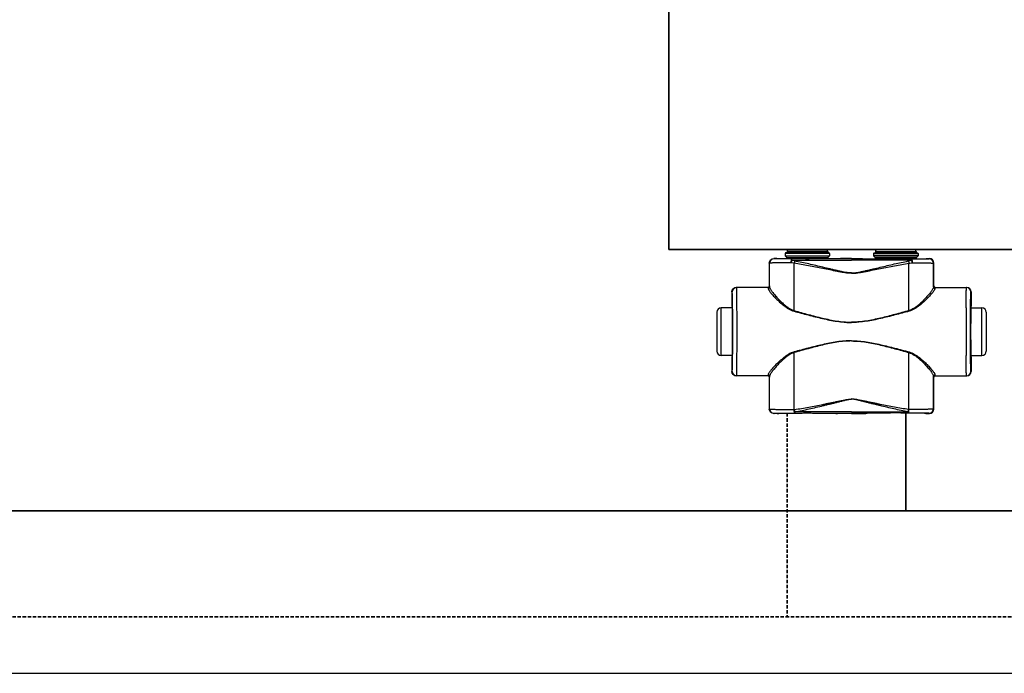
# Model space of a CAD drawing. Header units: millimetres. Extents: x -727 to 69715, y -15705 to 98123.
# Tile 131 of 256: x 36316 to 36873, y -15705 to -15335. Entities that reach past the tile are written whole.
import ezdxf

# ---------------------------------------------------------------- set-up
doc = ezdxf.new("R2010")
doc.units = ezdxf.units.MM
doc.linetypes.add('VERDECKT', pattern=[9.525, 6.35, -3.175])
for name, color, linetype, lineweight in [('UT_POTRUBI - PŘÍVOD', 1, 'Continuous', 35), ('UT_SCHÉMA_PŘÍVOD', 10, 'Continuous', 35), ('UT_SCHÉMA_ZPÁTEČKA', 172, 'VERDECKT', 35), ('UT_ZAŘÍZENÍ - OT', 3, 'Continuous', 35)]:
    doc.layers.add(name, color=color, linetype=linetype, lineweight=lineweight)

msp = doc.modelspace()

# ---------------------------------------------------------------- linework, layer by layer
at = {"color": 0, "linetype": 'Continuous'}
for p, q in [((36749.06, -15466.76), (36748.76, -15467.06)), ((36773.96, -15467.06), (36748.76, -15467.06)), ((36748.76, -15467.06), (36748.76, -15468.46)), ((36773.66, -15466.76), (36749.06, -15466.76)), ((36772.86, -15465.96), (36749.86, -15465.96)), ((36749.86, -15465.96), (36749.86, -15466.66)), ((36772.86, -15466.66), (36749.86, -15466.66)), ((36771.76, -15464.86), (36750.96, -15464.86)), ((36772.86, -15465.96), (36772.86, -15466.66)), ((36773.66, -15466.76), (36773.96, -15467.06)), ((36773.96, -15467.06), (36773.96, -15468.46)), ((36799.06, -15466.76), (36798.76, -15467.06)), ((36798.76, -15467.06), (36823.96, -15467.06)), ((36798.76, -15467.06), (36798.76, -15468.46)), ((36799.06, -15466.76), (36823.66, -15466.76)), ((36799.86, -15465.96), (36799.86, -15466.66)), ((36799.86, -15465.96), (36822.86, -15465.96)), ((36799.86, -15466.66), (36822.86, -15466.66)), ((36800.96, -15464.86), (36821.76, -15464.86)), ((36822.86, -15465.96), (36822.86, -15466.66)), ((36823.66, -15466.76), (36823.96, -15467.06)), ((36823.96, -15467.06), (36823.96, -15468.46)), ((36739.98, -15472.58), (36739.86, -15472.46)), ((36739.86, -15485.46), (36739.86, -15472.46)), ((36742.48, -15470.08), (36742.36, -15469.96)), ((36744.01, -15469.96), (36742.36, -15469.96)), ((36744.36, -15470.07), (36744.01, -15469.96)), ((36748.76, -15468.46), (36749.71, -15469.42)), ((36748.76, -15468.46), (36773.96, -15468.46)), ((36749.71, -15469.42), (36773, -15469.42)), ((36749.86, -15469.77), (36772.86, -15469.77)), ((36749.86, -15469.77), (36749.86, -15470.13)), ((36757.5, -15470.15), (36752.66, -15470.15)), ((36752.66, -15470.85), (36752.66, -15470.15)), ((36752.66, -15470.85), (36786.36, -15470.85)), ((36786.36, -15470.15), (36765.21, -15470.15)), ((36772.86, -15469.77), (36772.86, -15470.13)), ((36773.96, -15468.46), (36773, -15469.42)), ((36780.11, -15469.96), (36778.36, -15470.07)), ((36786.36, -15469.96), (36780.11, -15469.96)), ((36786.36, -15469.96), (36792.61, -15469.96)), ((36786.36, -15470.15), (36807.5, -15470.15)), ((36820.06, -15470.85), (36786.36, -15470.85)), ((36792.61, -15469.96), (36794.36, -15470.07)), ((36823.96, -15468.46), (36798.76, -15468.46)), ((36798.76, -15468.46), (36799.71, -15469.42)), ((36823, -15469.42), (36799.71, -15469.42)), ((36822.86, -15469.77), (36799.86, -15469.77)), ((36799.86, -15469.77), (36799.86, -15470.13)), ((36815.21, -15470.15), (36820.06, -15470.15)), ((36820.06, -15470.85), (36820.06, -15470.15)), ((36822.86, -15469.77), (36822.86, -15470.13)), ((36823.96, -15468.46), (36823, -15469.42)), ((36828.36, -15470.07), (36828.71, -15469.96)), ((36828.71, -15469.96), (36830.36, -15469.96)), ((36830.24, -15470.08), (36830.36, -15469.96)), ((36832.74, -15472.58), (36832.86, -15472.46)), ((36832.86, -15485.46), (36832.86, -15472.46)), ((36718.87, -15488.76), (36718.66, -15488.76)), ((36718.66, -15488.76), (36718.66, -15496.91)), ((36739.16, -15486.26), (36721.16, -15486.26)), ((36739.86, -15485.46), (36739.96, -15485.46)), ((36832.86, -15485.46), (36832.75, -15485.46)), ((36833.55, -15486.26), (36851.56, -15486.26)), ((36853.85, -15488.76), (36854.06, -15488.76)), ((36854.06, -15488.76), (36854.06, -15496.91)), ((36710.16, -15500.26), (36710.16, -15522.26)), ((36718.91, -15497.76), (36712.66, -15497.76)), ((36712.66, -15524.76), (36712.66, -15497.76)), ((36718.66, -15496.91), (36718.87, -15497.26)), ((36719.05, -15497.28), (36719.05, -15497.26)), ((36853.66, -15497.28), (36853.66, -15497.26)), ((36853.81, -15497.76), (36860.06, -15497.76)), ((36854.06, -15496.91), (36853.85, -15497.26)), ((36860.06, -15524.76), (36860.06, -15497.76)), ((36862.56, -15500.26), (36862.56, -15522.26)), ((36718.91, -15524.76), (36712.66, -15524.76)), ((36718.87, -15525.26), (36718.66, -15525.61)), ((36718.66, -15525.61), (36718.66, -15533.76)), ((36719.05, -15525.26), (36719.05, -15525.25)), ((36853.66, -15525.26), (36853.66, -15525.25)), ((36853.81, -15524.76), (36860.06, -15524.76)), ((36853.85, -15525.26), (36854.06, -15525.61)), ((36854.06, -15525.61), (36854.06, -15533.76)), ((36718.66, -15533.76), (36718.87, -15533.76)), ((36854.06, -15533.76), (36853.85, -15533.76)), ((36739.16, -15536.26), (36721.16, -15536.26)), ((36739.96, -15537.06), (36739.86, -15537.06)), ((36739.86, -15555.16), (36739.86, -15537.06)), ((36832.75, -15537.06), (36832.86, -15537.06)), ((36832.86, -15555.16), (36832.86, -15537.06)), ((36833.55, -15536.26), (36851.56, -15536.26)), ((36739.86, -15555.16), (36739.98, -15555.04)), ((36753.9, -15555.42), (36754.08, -15555.41)), ((36786.36, -15556.72), (36754.4, -15556.72)), ((36754.4, -15557.47), (36754.4, -15556.72)), ((36786.36, -15556.72), (36818.31, -15556.72)), ((36818.31, -15557.47), (36818.31, -15556.72)), ((36818.82, -15555.42), (36818.64, -15555.41)), ((36832.86, -15555.16), (36832.74, -15555.04)), ((36742.36, -15557.66), (36742.48, -15557.54)), ((36744.01, -15557.66), (36742.36, -15557.66)), ((36744.36, -15557.56), (36744.01, -15557.66)), ((36754.23, -15557.47), (36754.4, -15557.47)), ((36754.4, -15557.47), (36755.66, -15557.47)), ((36767.05, -15557.47), (36786.36, -15557.47)), ((36780.11, -15557.66), (36778.36, -15557.56)), ((36786.36, -15557.66), (36780.11, -15557.66)), ((36805.66, -15557.47), (36786.36, -15557.47)), ((36786.36, -15557.66), (36792.61, -15557.66)), ((36792.61, -15557.66), (36794.36, -15557.56)), ((36818.31, -15557.47), (36817.05, -15557.47)), ((36818.49, -15557.47), (36818.31, -15557.47)), ((36828.36, -15557.56), (36828.71, -15557.66)), ((36828.71, -15557.66), (36830.36, -15557.66)), ((36830.36, -15557.66), (36830.24, -15557.54))]:
    msp.add_line(p, q, dxfattribs=at)
msp.add_line((-727.45, -15704.69), (68024.28, -15704.69))
for centre, radius, start, end in [((36750.96, -15465.96), 1.1, 90, 180), ((36750.96, -15466.66), 1.1, 180, 185.2187), ((36771.76, -15465.96), 1.1, 0, 90), ((36771.76, -15466.66), 1.1, 354.7813, 0), ((36800.96, -15465.96), 1.1, 90, 180), ((36800.96, -15466.66), 1.1, 180, 185.2187), ((36821.76, -15465.96), 1.1, 0, 90), ((36821.76, -15466.66), 1.1, 354.7813, 0), ((36742.48, -15472.58), 2.5, 90.0025, 179.9975), ((36749.36, -15469.77), 0.5, 0, 45), ((36773.36, -15469.77), 0.5, 135, 180), ((36799.36, -15469.77), 0.5, 0, 45), ((36823.36, -15469.77), 0.5, 135, 180), ((36830.24, -15472.58), 2.5, 0.0025, 89.9975), ((36721.37, -15488.76), 2.5, 90.0022, 180.0011), ((36739.16, -15485.46), 0.8, 270.0036, 359.9972), ((36833.55, -15485.46), 0.8, 180.0028, 269.9964), ((36851.35, -15488.76), 2.5, 359.9989, 89.9978), ((36712.66, -15500.26), 2.5, 90, 180), ((34279.2, -15511.26), 2442.41, 359.68325, 0.31675), ((39293.52, -15511.26), 2442.41, 179.68325, 180.31675), ((36860.06, -15500.26), 2.5, 0, 90), ((36712.66, -15522.26), 2.5, 180, 270), ((36860.06, -15522.26), 2.5, 270, 0), ((36721.37, -15533.76), 2.5, 179.9989, 269.9978), ((36851.35, -15533.76), 2.5, 270.0022, 0.0011), ((36739.16, -15537.06), 0.8, 0.0028, 89.9964), ((36833.55, -15537.06), 0.8, 90.0036, 179.9972), ((36742.48, -15555.04), 2.5, 180.0025, 269.9975), ((36830.24, -15555.04), 2.5, 270.0025, 359.9975)]:
    msp.add_arc(centre, radius, start, end, dxfattribs=at)
at = {"color": 0, "linetype": 'Continuous', "extrusion": (0, 0, -1)}
for centre, major_axis, ratio, start_param, end_param in [((36742.36, -15472.46), (-1.77, 1.77), 0.999973, -0.785384, 0.785384), ((36761.36, -15470.07), (-17, 0), 0.005236, 4.941076, 6.283185), ((36761.36, -15470.07), (-17, 0), 0.005236, 3.141593, 4.483702), ((36721.16, -15488.76), (-2.5, 0), 0.999945, 0, 1.570796), ((36739.06, -15485.46), (-0.8, 0), 0.999986, -3.141593, -1.659157), ((36718.87, -15511.26), (0, 14), 0.010472, 0, 3.141593), ((36721.16, -15533.76), (-2.5, 0), 0.999945, -1.570796, 0), ((36739.06, -15537.06), (0.8, 0), 0.999986, -1.395381, 0), ((36742.36, -15555.16), (1.77, 1.77), 0.999973, -3.926977, -2.356208), ((36761.36, -15557.56), (-17, 0), 0.005236, 0, 1.229157), ((36761.36, -15557.56), (-17, 0), 0.005236, 1.912436, 3.141593)]:
    msp.add_ellipse(centre, major_axis=major_axis, ratio=ratio, start_param=start_param, end_param=end_param, dxfattribs=at)
at = {"color": 0, "linetype": 'Continuous'}
for centre, major_axis, ratio, start_param, end_param in [((36811.36, -15470.07), (17, 0), 0.005236, 3.141593, 4.483702), ((36811.36, -15470.07), (17, 0), 0.005236, 4.941076, 6.283185), ((36830.36, -15472.46), (1.77, 1.77), 0.999973, -0.785384, 0.785384), ((36833.66, -15485.46), (0.8, 0), 0.999986, -3.141593, -1.659157), ((36851.56, -15488.76), (2.5, 0), 0.999945, 0, 1.570796), ((36853.85, -15511.26), (0, 14), 0.010472, 0, 3.141593), ((36851.56, -15533.76), (2.5, 0), 0.999945, -1.570796, 0), ((36833.66, -15537.06), (-0.8, 0), 0.999986, -1.395381, 0), ((36830.36, -15555.16), (-1.77, 1.77), 0.999973, -3.926977, -2.356208), ((36811.36, -15557.56), (17, 0), 0.005236, 1.912436, 3.141593), ((36811.36, -15557.56), (17, 0), 0.005236, 0, 1.229157)]:
    msp.add_ellipse(centre, major_axis=major_axis, ratio=ratio, start_param=start_param, end_param=end_param, dxfattribs=at)
for points, knots in [([(36752.04, -15472.27), (36751.21, -15472.28), (36749.6, -15472.29), (36747.64, -15472.31), (36746.17, -15472.33), (36745.17, -15472.34), (36744.24, -15472.36), (36743.39, -15472.38), (36742.62, -15472.4), (36741.95, -15472.42), (36741.37, -15472.45), (36740.95, -15472.47), (36740.67, -15472.49), (36740.49, -15472.5), (36740.34, -15472.51), (36740.22, -15472.53), (36740.12, -15472.54), (36740.05, -15472.55), (36740.01, -15472.57), (36739.98, -15472.58), (36739.98, -15472.58)], [0, 0, 0, 0, 0.207034, 0.39928, 0.488214, 0.57154, 0.648707, 0.71921, 0.782588, 0.838437, 0.886403, 0.926186, 0.942933, 0.957549, 0.970012, 0.98031, 0.988432, 0.994377, 0.998178, 1, 1, 1, 1]), ([(36739.99, -15486), (36739.99, -15484.88), (36739.99, -15480.41), (36739.98, -15475.93), (36739.98, -15472.58)], [0, 0, 0, 0, 0.250733, 1, 1, 1, 1]), ([(36752.66, -15470.15), (36751.95, -15470.15), (36750.59, -15470.15), (36748.93, -15470.15), (36747.7, -15470.14), (36746.85, -15470.14), (36746.06, -15470.13), (36745.35, -15470.13), (36744.7, -15470.12), (36744.14, -15470.12), (36743.65, -15470.11), (36743.3, -15470.11), (36743.06, -15470.1), (36742.91, -15470.1), (36742.78, -15470.1), (36742.68, -15470.1), (36742.61, -15470.09), (36742.56, -15470.09), (36742.53, -15470.09), (36742.51, -15470.09), (36742.5, -15470.09), (36742.49, -15470.09), (36742.48, -15470.09), (36742.48, -15470.08)], [0, 0, 0, 0, 0.207653, 0.400343, 0.489423, 0.572844, 0.650059, 0.720565, 0.783909, 0.839692, 0.887568, 0.927242, 0.943927, 0.958477, 0.970869, 0.981088, 0.989117, 0.992306, 0.994945, 0.997032, 0.998568, 0.999554, 1, 1, 1, 1]), ([(36752.66, -15470.15), (36752.57, -15470.16), (36752.47, -15470.27), (36752.39, -15470.4), (36752.32, -15470.55), (36752.24, -15470.78), (36752.17, -15471.09), (36752.11, -15471.45), (36752.06, -15471.85), (36752.05, -15472.13), (36752.04, -15472.27)], [0, 0, 0, 0, 0.117156, 0.161001, 0.211236, 0.330442, 0.472834, 0.634922, 0.812344, 1, 1, 1, 1]), ([(36752.66, -15470.85), (36752.53, -15471.06), (36752.3, -15471.52), (36752.13, -15472.01), (36752.04, -15472.27)], [0, 0, 0, 0, 0.464895, 1, 1, 1, 1]), ([(36753.91, -15472.63), (36753.75, -15472.61), (36753.12, -15472.51), (36752.5, -15472.38), (36752.04, -15472.27)], [0, 0, 0, 0, 0.252579, 1, 1, 1, 1]), ([(36754.23, -15471.29), (36754.09, -15471.27), (36753.56, -15471.15), (36753.04, -15470.99), (36752.66, -15470.85)], [0, 0, 0, 0, 0.253704, 1, 1, 1, 1]), ([(36754.23, -15471.29), (36754.17, -15471.5), (36754.05, -15471.94), (36753.95, -15472.39), (36753.91, -15472.63)], [0, 0, 0, 0, 0.464569, 1, 1, 1, 1]), ([(36786.36, -15478.27), (36786.36, -15478.27), (36785.67, -15478.27), (36784.29, -15478.19), (36782.24, -15477.91), (36780.2, -15477.56), (36777.49, -15477.06), (36774.11, -15476.39), (36770.07, -15475.6), (36766.02, -15474.81), (36761.98, -15474.05), (36757.95, -15473.32), (36755.25, -15472.86), (36753.91, -15472.63)], [0.5000015, 0.5000015, 0.5000015, 0.5000015, 0.500002, 0.5313979, 0.5627848, 0.5941575, 0.6255147, 0.6881766, 0.7507583, 0.8132458, 0.8756245, 0.9378805, 1, 1, 1, 1]), ([(36753.92, -15499.41), (36753.92, -15497.17), (36753.92, -15488.24), (36753.91, -15479.32), (36753.91, -15472.63)], [0, 0, 0, 0, 0.250952, 1, 1, 1, 1]), ([(36786.36, -15478.09), (36786.36, -15478.09), (36786.01, -15478.09), (36785.32, -15478.07), (36783.95, -15477.93), (36782.25, -15477.65), (36780.23, -15477.23), (36778.21, -15476.77), (36776.21, -15476.3), (36773.53, -15475.66), (36770.2, -15474.86), (36766.2, -15473.92), (36762.21, -15473), (36758.22, -15472.12), (36755.56, -15471.57), (36754.23, -15471.29)], [0.499995, 0.499995, 0.499995, 0.499995, 0.4999958, 0.5157333, 0.5314718, 0.5629204, 0.5943483, 0.6257534, 0.6571339, 0.6884877, 0.7511054, 0.813586, 0.8759088, 0.9380534, 1, 1, 1, 1]), ([(36765.21, -15470.15), (36764.57, -15470.15), (36763.29, -15470.18), (36761.36, -15470.2), (36759.43, -15470.18), (36758.14, -15470.15), (36757.5, -15470.15)], [0, 0, 0, 0, 0.248355, 0.5, 0.751645, 1, 1, 1, 1]), ([(36786.36, -15478.09), (36786.36, -15478.09), (36786.7, -15478.09), (36787.39, -15478.07), (36788.77, -15477.93), (36790.47, -15477.65), (36792.49, -15477.23), (36794.5, -15476.77), (36796.51, -15476.3), (36799.18, -15475.66), (36802.52, -15474.86), (36806.51, -15473.92), (36810.51, -15473), (36814.49, -15472.12), (36817.16, -15471.57), (36818.49, -15471.29)], [0.499995, 0.499995, 0.499995, 0.499995, 0.4999958, 0.5157333, 0.5314718, 0.5629204, 0.5943483, 0.6257534, 0.6571339, 0.6884877, 0.7511054, 0.813586, 0.8759088, 0.9380534, 1, 1, 1, 1]), ([(36786.36, -15478.27), (36786.36, -15478.27), (36787.05, -15478.27), (36788.43, -15478.19), (36790.48, -15477.91), (36792.52, -15477.56), (36795.23, -15477.06), (36798.6, -15476.39), (36802.65, -15475.6), (36806.69, -15474.81), (36810.73, -15474.05), (36814.77, -15473.32), (36817.46, -15472.86), (36818.81, -15472.63)], [0.5000015, 0.5000015, 0.5000015, 0.5000015, 0.500002, 0.5313979, 0.5627848, 0.5941575, 0.6255147, 0.6881766, 0.7507583, 0.8132458, 0.8756245, 0.9378805, 1, 1, 1, 1]), ([(36807.5, -15470.15), (36808.14, -15470.15), (36809.43, -15470.18), (36811.36, -15470.2), (36813.29, -15470.18), (36814.57, -15470.15), (36815.21, -15470.15)], [0, 0, 0, 0, 0.248355, 0.5, 0.751645, 1, 1, 1, 1]), ([(36818.49, -15471.29), (36818.62, -15471.27), (36819.15, -15471.15), (36819.68, -15470.99), (36820.06, -15470.85)], [0, 0, 0, 0, 0.253704, 1, 1, 1, 1]), ([(36818.49, -15471.29), (36818.55, -15471.5), (36818.67, -15471.94), (36818.77, -15472.39), (36818.81, -15472.63)], [0, 0, 0, 0, 0.464569, 1, 1, 1, 1]), ([(36818.8, -15499.41), (36818.8, -15497.17), (36818.8, -15488.24), (36818.81, -15479.32), (36818.81, -15472.63)], [0, 0, 0, 0, 0.250952, 1, 1, 1, 1]), ([(36818.81, -15472.63), (36818.97, -15472.61), (36819.6, -15472.51), (36820.22, -15472.38), (36820.67, -15472.27)], [0, 0, 0, 0, 0.252579, 1, 1, 1, 1]), ([(36820.06, -15470.15), (36820.76, -15470.15), (36822.12, -15470.15), (36823.78, -15470.15), (36825.02, -15470.14), (36825.87, -15470.14), (36826.65, -15470.13), (36827.37, -15470.13), (36828.01, -15470.12), (36828.58, -15470.12), (36829.06, -15470.11), (36829.42, -15470.11), (36829.66, -15470.1), (36829.81, -15470.1), (36829.93, -15470.1), (36830.04, -15470.1), (36830.11, -15470.09), (36830.16, -15470.09), (36830.18, -15470.09), (36830.2, -15470.09), (36830.22, -15470.09), (36830.23, -15470.09), (36830.24, -15470.09), (36830.24, -15470.08)], [0, 0, 0, 0, 0.207653, 0.400343, 0.489423, 0.572844, 0.650059, 0.720565, 0.783909, 0.839692, 0.887568, 0.927242, 0.943927, 0.958477, 0.970869, 0.981088, 0.989117, 0.992306, 0.994945, 0.997032, 0.998568, 0.999554, 1, 1, 1, 1]), ([(36820.06, -15470.15), (36820.15, -15470.16), (36820.25, -15470.27), (36820.33, -15470.4), (36820.4, -15470.55), (36820.47, -15470.78), (36820.55, -15471.09), (36820.61, -15471.45), (36820.65, -15471.85), (36820.67, -15472.13), (36820.67, -15472.27)], [0, 0, 0, 0, 0.117156, 0.161001, 0.211236, 0.330442, 0.472834, 0.634922, 0.812344, 1, 1, 1, 1]), ([(36820.06, -15470.85), (36820.18, -15471.06), (36820.41, -15471.52), (36820.59, -15472.01), (36820.67, -15472.27)], [0, 0, 0, 0, 0.464895, 1, 1, 1, 1]), ([(36820.67, -15472.27), (36821.51, -15472.28), (36823.12, -15472.29), (36825.08, -15472.31), (36826.55, -15472.33), (36827.55, -15472.34), (36828.48, -15472.36), (36829.33, -15472.38), (36830.09, -15472.4), (36830.77, -15472.42), (36831.34, -15472.45), (36831.76, -15472.47), (36832.05, -15472.49), (36832.23, -15472.5), (36832.38, -15472.51), (36832.5, -15472.53), (36832.6, -15472.54), (36832.67, -15472.55), (36832.71, -15472.57), (36832.73, -15472.58), (36832.74, -15472.58)], [0, 0, 0, 0, 0.207034, 0.39928, 0.488214, 0.57154, 0.648707, 0.71921, 0.782588, 0.838437, 0.886403, 0.926186, 0.942933, 0.957549, 0.970012, 0.98031, 0.988432, 0.994377, 0.998178, 1, 1, 1, 1]), ([(36832.73, -15486), (36832.73, -15484.88), (36832.73, -15480.41), (36832.73, -15475.93), (36832.74, -15472.58)], [0, 0, 0, 0, 0.250733, 1, 1, 1, 1]), ([(36719.05, -15497.26), (36719.05, -15496.63), (36719.04, -15495.44), (36719.02, -15494), (36719.01, -15492.94), (36718.99, -15492.24), (36718.98, -15491.6), (36718.97, -15491.02), (36718.96, -15490.5), (36718.95, -15490.05), (36718.93, -15489.67), (36718.92, -15489.39), (36718.91, -15489.2), (36718.91, -15489.09), (36718.9, -15488.99), (36718.9, -15488.91), (36718.89, -15488.85), (36718.88, -15488.8), (36718.88, -15488.78), (36718.87, -15488.76), (36718.87, -15488.76)], [0, 0, 0, 0, 0.221931, 0.420259, 0.509783, 0.592499, 0.668149, 0.736495, 0.797321, 0.850436, 0.895675, 0.932895, 0.948462, 0.961984, 0.973451, 0.982856, 0.990196, 0.99547, 0.998697, 1, 1, 1, 1]), ([(36721.57, -15497.76), (36721.56, -15496.92), (36721.55, -15495.32), (36721.53, -15493.39), (36721.52, -15491.97), (36721.51, -15491.02), (36721.49, -15490.14), (36721.48, -15489.35), (36721.47, -15488.65), (36721.46, -15488.03), (36721.44, -15487.5), (36721.43, -15487.12), (36721.42, -15486.87), (36721.41, -15486.71), (36721.41, -15486.57), (36721.4, -15486.47), (36721.39, -15486.38), (36721.38, -15486.32), (36721.38, -15486.28), (36721.37, -15486.27), (36721.37, -15486.26), (36721.37, -15486.26)], [0, 0, 0, 0, 0.218984, 0.416191, 0.505653, 0.588551, 0.664564, 0.733396, 0.794781, 0.848478, 0.894279, 0.932006, 0.947796, 0.961515, 0.973152, 0.982695, 0.990138, 0.995479, 0.998726, 0.999584, 1, 1, 1, 1]), ([(36739.16, -15486.26), (36739.16, -15486.26), (36739.17, -15486.27), (36739.17, -15486.27), (36739.17, -15486.28), (36739.17, -15486.3), (36739.17, -15486.34), (36739.18, -15486.4), (36739.18, -15486.47), (36739.18, -15486.56), (36739.19, -15486.66), (36739.19, -15486.74), (36739.19, -15486.78)], [0, 0, 0, 0, 0.005122, 0.017304, 0.037118, 0.064661, 0.143035, 0.252499, 0.393016, 0.564526, 0.766907, 1, 1, 1, 1]), ([(36739.99, -15486), (36739.99, -15486.1), (36739.95, -15486.31), (36739.77, -15486.57), (36739.5, -15486.74), (36739.29, -15486.78), (36739.19, -15486.78)], [0, 0, 0, 0, 0.247572, 0.496581, 0.747591, 1, 1, 1, 1]), ([(36739.19, -15486.78), (36739.19, -15486.85), (36739.21, -15486.99), (36739.29, -15487.21), (36739.4, -15487.46), (36739.61, -15487.84), (36739.96, -15488.39), (36740.49, -15489.09), (36741.14, -15489.88), (36742.17, -15491.06), (36743.67, -15492.64), (36745.71, -15494.6), (36747.63, -15496.25), (36749.32, -15497.51), (36751.18, -15498.72), (36752.72, -15499.44), (36753.82, -15499.74)], [0, 0, 0, 0, 0.009694, 0.02127, 0.034861, 0.050494, 0.087694, 0.13227, 0.183417, 0.240322, 0.368483, 0.511765, 0.666448, 0.747227, 0.829948, 1, 1, 1, 1]), ([(36739.96, -15485.46), (36739.96, -15485.46), (36739.97, -15485.47), (36739.97, -15485.47), (36739.97, -15485.48), (36739.97, -15485.5), (36739.97, -15485.54), (36739.98, -15485.6), (36739.98, -15485.68), (36739.98, -15485.77), (36739.99, -15485.88), (36739.99, -15485.96), (36739.99, -15486)], [0, 0, 0, 0, 0.005057, 0.017214, 0.037015, 0.06455, 0.142921, 0.252392, 0.392925, 0.564459, 0.766871, 1, 1, 1, 1]), ([(36739.99, -15486), (36739.99, -15486.07), (36740.01, -15486.21), (36740.08, -15486.44), (36740.18, -15486.7), (36740.38, -15487.11), (36740.72, -15487.67), (36741.22, -15488.4), (36741.83, -15489.2), (36742.8, -15490.42), (36744.22, -15492.04), (36746.15, -15494.06), (36747.96, -15495.75), (36749.58, -15497.06), (36751.36, -15498.32), (36752.85, -15499.1), (36753.92, -15499.41)], [0, 0, 0, 0, 0.010286, 0.022433, 0.036551, 0.052653, 0.090607, 0.135698, 0.187142, 0.244158, 0.372094, 0.514728, 0.6685, 0.748767, 0.830965, 1, 1, 1, 1]), ([(36832.73, -15486), (36832.72, -15486.07), (36832.7, -15486.21), (36832.64, -15486.44), (36832.53, -15486.7), (36832.33, -15487.11), (36832, -15487.67), (36831.5, -15488.4), (36830.89, -15489.2), (36829.92, -15490.42), (36828.5, -15492.04), (36826.57, -15494.06), (36824.76, -15495.75), (36823.14, -15497.06), (36821.36, -15498.32), (36819.86, -15499.1), (36818.8, -15499.41)], [0, 0, 0, 0, 0.010286, 0.022433, 0.036551, 0.052653, 0.090607, 0.135698, 0.187142, 0.244158, 0.372094, 0.514728, 0.6685, 0.748767, 0.830965, 1, 1, 1, 1]), ([(36833.53, -15486.78), (36833.52, -15486.85), (36833.5, -15486.99), (36833.43, -15487.21), (36833.32, -15487.46), (36833.11, -15487.84), (36832.75, -15488.39), (36832.22, -15489.09), (36831.58, -15489.88), (36830.55, -15491.06), (36829.04, -15492.64), (36827, -15494.6), (36825.09, -15496.25), (36823.39, -15497.51), (36821.54, -15498.72), (36819.99, -15499.44), (36818.9, -15499.74)], [0, 0, 0, 0, 0.009694, 0.02127, 0.034861, 0.050494, 0.087694, 0.13227, 0.183417, 0.240322, 0.368483, 0.511765, 0.666448, 0.747227, 0.829948, 1, 1, 1, 1]), ([(36832.75, -15485.46), (36832.75, -15485.46), (36832.75, -15485.47), (36832.75, -15485.47), (36832.75, -15485.48), (36832.75, -15485.5), (36832.74, -15485.54), (36832.74, -15485.6), (36832.74, -15485.68), (36832.73, -15485.77), (36832.73, -15485.88), (36832.73, -15485.96), (36832.73, -15486)], [0, 0, 0, 0, 0.005057, 0.017214, 0.037015, 0.06455, 0.142921, 0.252392, 0.392925, 0.564459, 0.766871, 1, 1, 1, 1]), ([(36832.73, -15486), (36832.73, -15486.1), (36832.77, -15486.31), (36832.95, -15486.57), (36833.21, -15486.74), (36833.42, -15486.78), (36833.53, -15486.78)], [0, 0, 0, 0, 0.247572, 0.496581, 0.747591, 1, 1, 1, 1]), ([(36833.55, -15486.26), (36833.55, -15486.26), (36833.55, -15486.27), (36833.55, -15486.27), (36833.55, -15486.28), (36833.55, -15486.3), (36833.54, -15486.34), (36833.54, -15486.4), (36833.54, -15486.47), (36833.53, -15486.56), (36833.53, -15486.66), (36833.53, -15486.74), (36833.53, -15486.78)], [0, 0, 0, 0, 0.005122, 0.017304, 0.037118, 0.064661, 0.143035, 0.252499, 0.393016, 0.564526, 0.766907, 1, 1, 1, 1]), ([(36851.15, -15497.76), (36851.16, -15496.92), (36851.17, -15495.32), (36851.18, -15493.39), (36851.2, -15491.97), (36851.21, -15491.02), (36851.22, -15490.14), (36851.23, -15489.35), (36851.25, -15488.65), (36851.26, -15488.03), (36851.27, -15487.5), (36851.29, -15487.12), (36851.3, -15486.87), (36851.3, -15486.71), (36851.31, -15486.57), (36851.32, -15486.47), (36851.33, -15486.38), (36851.33, -15486.32), (36851.34, -15486.28), (36851.34, -15486.27), (36851.35, -15486.26), (36851.35, -15486.26)], [0, 0, 0, 0, 0.218984, 0.416191, 0.505653, 0.588551, 0.664564, 0.733396, 0.794781, 0.848478, 0.894279, 0.932006, 0.947796, 0.961515, 0.973152, 0.982695, 0.990138, 0.995479, 0.998726, 0.999584, 1, 1, 1, 1]), ([(36853.66, -15497.26), (36853.67, -15496.63), (36853.68, -15495.44), (36853.7, -15494), (36853.71, -15492.94), (36853.72, -15492.24), (36853.73, -15491.6), (36853.75, -15491.02), (36853.76, -15490.5), (36853.77, -15490.05), (36853.78, -15489.67), (36853.79, -15489.39), (36853.8, -15489.2), (36853.81, -15489.09), (36853.81, -15488.99), (36853.82, -15488.91), (36853.83, -15488.85), (36853.83, -15488.8), (36853.84, -15488.78), (36853.84, -15488.76), (36853.85, -15488.76)], [0, 0, 0, 0, 0.221931, 0.420259, 0.509783, 0.592499, 0.668149, 0.736495, 0.797321, 0.850436, 0.895675, 0.932895, 0.948462, 0.961984, 0.973451, 0.982856, 0.990196, 0.99547, 0.998697, 1, 1, 1, 1]), ([(36719.05, -15525.25), (36719.07, -15523.06), (36719.1, -15518.39), (36719.11, -15511.26), (36719.1, -15504.13), (36719.07, -15499.47), (36719.05, -15497.28)], [0, 0, 0, 0, 0.235226, 0.499987, 0.764754, 1, 1, 1, 1]), ([(36753.92, -15499.41), (36753.91, -15499.44), (36753.88, -15499.55), (36753.84, -15499.66), (36753.82, -15499.74)], [0, 0, 0, 0, 0.258378, 1, 1, 1, 1]), ([(36753.82, -15499.74), (36756.48, -15500.45), (36760.48, -15501.53), (36765.84, -15502.9), (36769.88, -15503.87), (36773.95, -15504.75), (36778.05, -15505.48), (36781.5, -15505.89), (36784.27, -15506.07), (36785.66, -15506.1), (36786.36, -15506.1), (36786.36, -15506.1)], [0, 0, 0, 0, 0.1245061, 0.1869228, 0.2494269, 0.3120016, 0.3746311, 0.4372993, 0.4686472, 0.4999998, 0.5, 0.5, 0.5, 0.5]), ([(36753.92, -15499.41), (36756.57, -15500.14), (36760.56, -15501.25), (36765.89, -15502.66), (36769.92, -15503.66), (36773.97, -15504.56), (36778.06, -15505.31), (36781.51, -15505.74), (36784.28, -15505.92), (36785.66, -15505.95), (36786.36, -15505.95), (36786.36, -15505.95)], [0, 0, 0, 0, 0.1244767, 0.1868883, 0.2493924, 0.3119715, 0.3746087, 0.437287, 0.4686409, 0.4999998, 0.5, 0.5, 0.5, 0.5]), ([(36818.8, -15499.41), (36816.14, -15500.14), (36812.16, -15501.25), (36806.82, -15502.66), (36802.8, -15503.66), (36798.74, -15504.56), (36794.65, -15505.31), (36791.21, -15505.74), (36788.44, -15505.92), (36787.05, -15505.95), (36786.36, -15505.95), (36786.36, -15505.95)], [0, 0, 0, 0, 0.1244767, 0.1868883, 0.2493924, 0.3119715, 0.3746087, 0.437287, 0.4686409, 0.4999998, 0.5, 0.5, 0.5, 0.5]), ([(36818.9, -15499.74), (36816.24, -15500.45), (36812.23, -15501.53), (36806.88, -15502.9), (36802.84, -15503.87), (36798.77, -15504.75), (36794.67, -15505.48), (36791.22, -15505.89), (36788.44, -15506.07), (36787.05, -15506.1), (36786.36, -15506.1), (36786.36, -15506.1)], [0, 0, 0, 0, 0.1245061, 0.1869228, 0.2494269, 0.3120016, 0.3746311, 0.4372993, 0.4686472, 0.4999998, 0.5, 0.5, 0.5, 0.5]), ([(36818.8, -15499.41), (36818.8, -15499.44), (36818.84, -15499.55), (36818.87, -15499.66), (36818.9, -15499.74)], [0, 0, 0, 0, 0.258378, 1, 1, 1, 1]), ([(36853.66, -15525.25), (36853.65, -15523.06), (36853.62, -15518.39), (36853.61, -15511.26), (36853.62, -15504.13), (36853.65, -15499.47), (36853.66, -15497.28)], [0, 0, 0, 0, 0.235226, 0.499987, 0.764754, 1, 1, 1, 1]), ([(36786.36, -15516.43), (36784.97, -15516.43), (36782.19, -15516.55), (36778.05, -15517.05), (36773.95, -15517.77), (36769.88, -15518.65), (36765.84, -15519.63), (36760.48, -15520.99), (36756.48, -15522.07), (36753.82, -15522.79)], [0.5, 0.5, 0.5, 0.5, 0.5626889, 0.6253582, 0.6879892, 0.7505657, 0.8130716, 0.8754902, 1, 1, 1, 1]), ([(36786.36, -15516.58), (36784.97, -15516.58), (36782.2, -15516.7), (36778.06, -15517.21), (36773.97, -15517.96), (36769.92, -15518.87), (36765.89, -15519.87), (36760.56, -15521.28), (36756.57, -15522.38), (36753.92, -15523.12)], [0.5, 0.5, 0.5, 0.5, 0.5627005, 0.6253799, 0.6880187, 0.7505997, 0.8131057, 0.8755193, 1, 1, 1, 1]), ([(36786.36, -15516.43), (36787.75, -15516.43), (36790.53, -15516.55), (36794.67, -15517.05), (36798.77, -15517.77), (36802.84, -15518.65), (36806.88, -15519.63), (36812.23, -15520.99), (36816.24, -15522.07), (36818.9, -15522.79)], [0.5, 0.5, 0.5, 0.5, 0.5626889, 0.6253582, 0.6879892, 0.7505657, 0.8130716, 0.8754902, 1, 1, 1, 1]), ([(36786.36, -15516.58), (36787.75, -15516.58), (36790.52, -15516.7), (36794.65, -15517.21), (36798.74, -15517.96), (36802.8, -15518.87), (36806.82, -15519.87), (36812.16, -15521.28), (36816.14, -15522.38), (36818.8, -15523.12)], [0.5, 0.5, 0.5, 0.5, 0.5627005, 0.6253799, 0.6880187, 0.7505997, 0.8131057, 0.8755193, 1, 1, 1, 1]), ([(36753.82, -15522.79), (36752.72, -15523.08), (36751.18, -15523.81), (36749.32, -15525.01), (36747.63, -15526.28), (36745.71, -15527.92), (36743.67, -15529.88), (36742.17, -15531.47), (36741.14, -15532.65), (36740.49, -15533.43), (36739.96, -15534.14), (36739.61, -15534.68), (36739.4, -15535.07), (36739.29, -15535.32), (36739.21, -15535.54), (36739.19, -15535.68), (36739.19, -15535.74)], [0, 0, 0, 0, 0.170052, 0.252774, 0.333553, 0.488235, 0.631517, 0.759678, 0.816583, 0.86773, 0.912306, 0.949506, 0.965139, 0.978731, 0.990306, 1, 1, 1, 1]), ([(36753.92, -15523.12), (36752.85, -15523.43), (36751.36, -15524.2), (36749.58, -15525.46), (36747.96, -15526.77), (36746.15, -15528.46), (36744.22, -15530.48), (36742.8, -15532.11), (36741.83, -15533.32), (36741.22, -15534.13), (36740.72, -15534.86), (36740.38, -15535.42), (36740.18, -15535.82), (36740.08, -15536.08), (36740.01, -15536.31), (36739.99, -15536.46), (36739.99, -15536.53)], [0, 0, 0, 0, 0.169036, 0.251233, 0.3315, 0.485272, 0.627906, 0.755842, 0.812858, 0.864302, 0.909393, 0.947347, 0.963449, 0.977567, 0.989714, 1, 1, 1, 1]), ([(36753.92, -15523.12), (36753.91, -15523.09), (36753.88, -15522.98), (36753.84, -15522.87), (36753.82, -15522.79)], [0, 0, 0, 0, 0.258378, 1, 1, 1, 1]), ([(36753.9, -15555.42), (36753.9, -15552.74), (36753.91, -15541.97), (36753.92, -15531.21), (36753.92, -15523.12)], [0, 0, 0, 0, 0.248459, 1, 1, 1, 1]), ([(36818.8, -15523.12), (36818.8, -15523.09), (36818.84, -15522.98), (36818.87, -15522.87), (36818.9, -15522.79)], [0, 0, 0, 0, 0.258378, 1, 1, 1, 1]), ([(36818.8, -15523.12), (36819.86, -15523.43), (36821.36, -15524.2), (36823.14, -15525.46), (36824.76, -15526.77), (36826.57, -15528.46), (36828.5, -15530.48), (36829.92, -15532.11), (36830.89, -15533.32), (36831.5, -15534.13), (36832, -15534.86), (36832.33, -15535.42), (36832.53, -15535.82), (36832.64, -15536.08), (36832.7, -15536.31), (36832.72, -15536.46), (36832.73, -15536.53)], [0, 0, 0, 0, 0.169036, 0.251233, 0.3315, 0.485272, 0.627906, 0.755842, 0.812858, 0.864302, 0.909393, 0.947347, 0.963449, 0.977567, 0.989714, 1, 1, 1, 1]), ([(36818.82, -15555.42), (36818.81, -15552.74), (36818.8, -15541.97), (36818.8, -15531.21), (36818.8, -15523.12)], [0, 0, 0, 0, 0.248459, 1, 1, 1, 1]), ([(36818.9, -15522.79), (36819.99, -15523.08), (36821.54, -15523.81), (36823.39, -15525.01), (36825.09, -15526.28), (36827, -15527.92), (36829.04, -15529.88), (36830.55, -15531.47), (36831.58, -15532.65), (36832.22, -15533.43), (36832.75, -15534.14), (36833.11, -15534.68), (36833.32, -15535.07), (36833.43, -15535.32), (36833.5, -15535.54), (36833.52, -15535.68), (36833.53, -15535.74)], [0, 0, 0, 0, 0.170052, 0.252774, 0.333553, 0.488235, 0.631517, 0.759678, 0.816583, 0.86773, 0.912306, 0.949506, 0.965139, 0.978731, 0.990306, 1, 1, 1, 1]), ([(36718.87, -15533.76), (36718.87, -15533.76), (36718.88, -15533.75), (36718.88, -15533.72), (36718.89, -15533.68), (36718.9, -15533.61), (36718.9, -15533.53), (36718.91, -15533.44), (36718.91, -15533.32), (36718.92, -15533.13), (36718.93, -15532.86), (36718.95, -15532.47), (36718.96, -15532.02), (36718.97, -15531.51), (36718.98, -15530.92), (36718.99, -15530.28), (36719.01, -15529.58), (36719.02, -15528.53), (36719.04, -15527.08), (36719.05, -15525.89), (36719.05, -15525.26)], [0, 0, 0, 0, 0.001303, 0.00453, 0.009804, 0.017144, 0.026549, 0.038016, 0.051538, 0.067105, 0.104325, 0.149564, 0.202679, 0.263505, 0.331851, 0.407501, 0.490217, 0.579741, 0.778069, 1, 1, 1, 1]), ([(36721.37, -15536.26), (36721.37, -15536.26), (36721.37, -15536.26), (36721.38, -15536.24), (36721.38, -15536.2), (36721.39, -15536.14), (36721.4, -15536.06), (36721.41, -15535.95), (36721.41, -15535.82), (36721.42, -15535.66), (36721.43, -15535.4), (36721.44, -15535.02), (36721.46, -15534.49), (36721.47, -15533.88), (36721.48, -15533.17), (36721.49, -15532.38), (36721.51, -15531.51), (36721.52, -15530.56), (36721.53, -15529.14), (36721.55, -15527.2), (36721.56, -15525.6), (36721.57, -15524.76)], [0, 0, 0, 0, 0.000416, 0.001274, 0.004521, 0.009862, 0.017305, 0.026849, 0.038485, 0.052204, 0.067994, 0.105721, 0.151522, 0.205219, 0.266604, 0.335437, 0.411449, 0.494347, 0.58381, 0.781016, 1, 1, 1, 1]), ([(36851.35, -15536.26), (36851.35, -15536.26), (36851.34, -15536.26), (36851.34, -15536.24), (36851.33, -15536.2), (36851.33, -15536.14), (36851.32, -15536.06), (36851.31, -15535.95), (36851.3, -15535.82), (36851.3, -15535.66), (36851.29, -15535.4), (36851.27, -15535.02), (36851.26, -15534.49), (36851.25, -15533.88), (36851.23, -15533.17), (36851.22, -15532.38), (36851.21, -15531.51), (36851.2, -15530.56), (36851.18, -15529.14), (36851.17, -15527.2), (36851.16, -15525.6), (36851.15, -15524.76)], [0, 0, 0, 0, 0.000416, 0.001274, 0.004521, 0.009862, 0.017305, 0.026849, 0.038485, 0.052204, 0.067994, 0.105721, 0.151522, 0.205219, 0.266604, 0.335437, 0.411449, 0.494347, 0.58381, 0.781016, 1, 1, 1, 1]), ([(36853.85, -15533.76), (36853.84, -15533.76), (36853.84, -15533.75), (36853.83, -15533.72), (36853.83, -15533.68), (36853.82, -15533.61), (36853.81, -15533.53), (36853.81, -15533.44), (36853.8, -15533.32), (36853.79, -15533.13), (36853.78, -15532.86), (36853.77, -15532.47), (36853.76, -15532.02), (36853.75, -15531.51), (36853.73, -15530.92), (36853.72, -15530.28), (36853.71, -15529.58), (36853.7, -15528.53), (36853.68, -15527.08), (36853.67, -15525.89), (36853.66, -15525.26)], [0, 0, 0, 0, 0.001303, 0.00453, 0.009804, 0.017144, 0.026549, 0.038016, 0.051538, 0.067105, 0.104325, 0.149564, 0.202679, 0.263505, 0.331851, 0.407501, 0.490217, 0.579741, 0.778069, 1, 1, 1, 1]), ([(36739.19, -15535.74), (36739.19, -15535.78), (36739.19, -15535.86), (36739.18, -15535.96), (36739.18, -15536.05), (36739.18, -15536.13), (36739.17, -15536.18), (36739.17, -15536.22), (36739.17, -15536.24), (36739.17, -15536.25), (36739.17, -15536.26), (36739.16, -15536.26), (36739.16, -15536.26)], [0, 0, 0, 0, 0.233093, 0.435474, 0.606984, 0.747501, 0.856965, 0.935339, 0.962882, 0.982696, 0.994878, 1, 1, 1, 1]), ([(36739.99, -15536.53), (36739.99, -15536.42), (36739.95, -15536.22), (36739.77, -15535.96), (36739.5, -15535.78), (36739.29, -15535.74), (36739.19, -15535.74)], [0, 0, 0, 0, 0.247572, 0.496581, 0.747591, 1, 1, 1, 1]), ([(36739.99, -15536.53), (36739.99, -15536.57), (36739.99, -15536.65), (36739.98, -15536.75), (36739.98, -15536.85), (36739.98, -15536.92), (36739.97, -15536.98), (36739.97, -15537.02), (36739.97, -15537.04), (36739.97, -15537.05), (36739.97, -15537.06), (36739.96, -15537.06), (36739.96, -15537.06)], [0, 0, 0, 0, 0.23313, 0.435541, 0.607074, 0.747608, 0.857079, 0.93545, 0.962985, 0.982786, 0.994943, 1, 1, 1, 1]), ([(36739.98, -15555.04), (36739.98, -15553.51), (36739.98, -15547.34), (36739.99, -15541.16), (36739.99, -15536.53)], [0, 0, 0, 0, 0.248801, 1, 1, 1, 1]), ([(36832.73, -15536.53), (36832.73, -15536.42), (36832.77, -15536.22), (36832.95, -15535.96), (36833.21, -15535.78), (36833.42, -15535.74), (36833.53, -15535.74)], [0, 0, 0, 0, 0.247572, 0.496581, 0.747591, 1, 1, 1, 1]), ([(36832.74, -15555.04), (36832.74, -15553.51), (36832.73, -15547.34), (36832.73, -15541.16), (36832.73, -15536.53)], [0, 0, 0, 0, 0.248801, 1, 1, 1, 1]), ([(36832.73, -15536.53), (36832.73, -15536.57), (36832.73, -15536.65), (36832.73, -15536.75), (36832.74, -15536.85), (36832.74, -15536.92), (36832.74, -15536.98), (36832.75, -15537.02), (36832.75, -15537.04), (36832.75, -15537.05), (36832.75, -15537.06), (36832.75, -15537.06), (36832.75, -15537.06)], [0, 0, 0, 0, 0.23313, 0.435541, 0.607074, 0.747608, 0.857079, 0.93545, 0.962985, 0.982786, 0.994943, 1, 1, 1, 1]), ([(36833.53, -15535.74), (36833.53, -15535.78), (36833.53, -15535.86), (36833.53, -15535.96), (36833.54, -15536.05), (36833.54, -15536.13), (36833.54, -15536.18), (36833.55, -15536.22), (36833.55, -15536.24), (36833.55, -15536.25), (36833.55, -15536.26), (36833.55, -15536.26), (36833.55, -15536.26)], [0, 0, 0, 0, 0.233093, 0.435474, 0.606984, 0.747501, 0.856965, 0.935339, 0.962882, 0.982696, 0.994878, 1, 1, 1, 1]), ([(36754.08, -15555.41), (36755.42, -15555.19), (36758.11, -15554.73), (36762.13, -15554.01), (36766.16, -15553.25), (36769.51, -15552.59), (36772.2, -15552.05), (36774.21, -15551.65), (36776.23, -15551.23), (36778.24, -15550.82), (36780.26, -15550.4), (36781.94, -15550.06), (36783.29, -15549.79), (36784.64, -15549.55), (36785.67, -15549.41), (36786.36, -15549.41)], [0, 0, 0, 0, 0.0621172, 0.1243716, 0.1867502, 0.2492392, 0.2805207, 0.3118245, 0.3431487, 0.3744915, 0.4058513, 0.4372266, 0.4529199, 0.4686172, 0.5, 0.5, 0.5, 0.5]), ([(36754.4, -15556.72), (36755.73, -15556.46), (36758.38, -15555.91), (36762.36, -15555.03), (36766.35, -15554.12), (36769.66, -15553.33), (36772.32, -15552.68), (36774.31, -15552.19), (36776.31, -15551.69), (36778.3, -15551.19), (36780.3, -15550.69), (36781.97, -15550.27), (36783.3, -15549.95), (36784.64, -15549.66), (36785.67, -15549.48), (36786.36, -15549.48)], [0, 0, 0, 0, 0.0619437, 0.1240868, 0.1864104, 0.2488944, 0.2801902, 0.3115184, 0.3428764, 0.3742614, 0.4056711, 0.4371032, 0.4528275, 0.4685577, 0.5, 0.5, 0.5, 0.5]), ([(36818.64, -15555.41), (36817.3, -15555.19), (36814.61, -15554.73), (36810.59, -15554.01), (36806.56, -15553.25), (36803.21, -15552.59), (36800.52, -15552.05), (36798.51, -15551.65), (36796.49, -15551.23), (36794.47, -15550.82), (36792.46, -15550.4), (36790.77, -15550.06), (36789.42, -15549.79), (36788.07, -15549.55), (36787.04, -15549.41), (36786.36, -15549.41)], [0, 0, 0, 0, 0.0621172, 0.1243716, 0.1867502, 0.2492392, 0.2805207, 0.3118245, 0.3431487, 0.3744915, 0.4058513, 0.4372266, 0.4529199, 0.4686172, 0.5, 0.5, 0.5, 0.5]), ([(36818.31, -15556.72), (36816.99, -15556.46), (36814.33, -15555.91), (36810.35, -15555.03), (36806.37, -15554.12), (36803.05, -15553.33), (36800.4, -15552.68), (36798.4, -15552.19), (36796.41, -15551.69), (36794.41, -15551.19), (36792.42, -15550.69), (36790.75, -15550.27), (36789.41, -15549.95), (36788.07, -15549.66), (36787.04, -15549.48), (36786.36, -15549.48)], [0, 0, 0, 0, 0.0619437, 0.1240868, 0.1864104, 0.2488944, 0.2801902, 0.3115184, 0.3428764, 0.3742614, 0.4056711, 0.4371032, 0.4528275, 0.4685577, 0.5, 0.5, 0.5, 0.5]), ([(36739.98, -15555.04), (36739.98, -15555.05), (36740.01, -15555.07), (36740.06, -15555.08), (36740.14, -15555.1), (36740.25, -15555.12), (36740.4, -15555.13), (36740.58, -15555.15), (36740.79, -15555.17), (36741.12, -15555.19), (36741.62, -15555.22), (36742.3, -15555.24), (36743.09, -15555.27), (36743.98, -15555.3), (36744.97, -15555.32), (36746.05, -15555.34), (36747.22, -15555.36), (36748.9, -15555.38), (36751.14, -15555.4), (36752.96, -15555.41), (36753.9, -15555.42)], [0, 0, 0, 0, 0.001901, 0.0058, 0.011886, 0.020197, 0.030732, 0.043479, 0.058422, 0.075536, 0.116153, 0.165047, 0.22186, 0.286169, 0.35749, 0.43527, 0.518903, 0.607727, 0.798032, 1, 1, 1, 1]), ([(36754.23, -15557.47), (36754.2, -15557.47), (36754.17, -15557.44), (36754.14, -15557.38), (36754.11, -15557.32), (36754.08, -15557.23), (36754.05, -15557.09), (36753.99, -15556.75), (36753.93, -15556.18), (36753.91, -15555.69), (36753.9, -15555.42)], [0, 0, 0, 0, 0.03281, 0.058939, 0.09263, 0.134005, 0.182986, 0.302653, 0.616803, 1, 1, 1, 1]), ([(36754.4, -15557.47), (36754.38, -15557.47), (36754.35, -15557.44), (36754.31, -15557.38), (36754.29, -15557.32), (36754.26, -15557.23), (36754.23, -15557.09), (36754.17, -15556.75), (36754.11, -15556.18), (36754.09, -15555.69), (36754.08, -15555.41)], [0, 0, 0, 0, 0.032697, 0.058797, 0.092469, 0.133835, 0.182813, 0.302491, 0.616704, 1, 1, 1, 1]), ([(36754.4, -15556.72), (36754.34, -15556.53), (36754.22, -15556.09), (36754.12, -15555.65), (36754.08, -15555.41)], [0, 0, 0, 0, 0.463333, 1, 1, 1, 1]), ([(36818.31, -15557.47), (36818.34, -15557.47), (36818.37, -15557.44), (36818.4, -15557.38), (36818.43, -15557.32), (36818.45, -15557.23), (36818.49, -15557.09), (36818.55, -15556.75), (36818.61, -15556.18), (36818.63, -15555.69), (36818.64, -15555.41)], [0, 0, 0, 0, 0.032697, 0.058797, 0.092469, 0.133835, 0.182813, 0.302491, 0.616704, 1, 1, 1, 1]), ([(36818.31, -15556.72), (36818.38, -15556.53), (36818.5, -15556.09), (36818.59, -15555.65), (36818.64, -15555.41)], [0, 0, 0, 0, 0.463333, 1, 1, 1, 1]), ([(36818.49, -15557.47), (36818.51, -15557.47), (36818.55, -15557.44), (36818.58, -15557.38), (36818.61, -15557.32), (36818.63, -15557.23), (36818.67, -15557.09), (36818.73, -15556.75), (36818.79, -15556.18), (36818.81, -15555.69), (36818.82, -15555.42)], [0, 0, 0, 0, 0.03281, 0.058939, 0.09263, 0.134005, 0.182986, 0.302653, 0.616803, 1, 1, 1, 1]), ([(36832.74, -15555.04), (36832.74, -15555.05), (36832.71, -15555.07), (36832.66, -15555.08), (36832.58, -15555.1), (36832.46, -15555.12), (36832.32, -15555.13), (36832.14, -15555.15), (36831.93, -15555.17), (36831.59, -15555.19), (36831.1, -15555.22), (36830.42, -15555.24), (36829.63, -15555.27), (36828.74, -15555.3), (36827.74, -15555.32), (36826.66, -15555.34), (36825.5, -15555.36), (36823.81, -15555.38), (36821.58, -15555.4), (36819.75, -15555.41), (36818.82, -15555.42)], [0, 0, 0, 0, 0.001901, 0.0058, 0.011886, 0.020197, 0.030732, 0.043479, 0.058422, 0.075536, 0.116153, 0.165047, 0.22186, 0.286169, 0.35749, 0.43527, 0.518903, 0.607727, 0.798032, 1, 1, 1, 1]), ([(36742.48, -15557.54), (36742.48, -15557.54), (36742.48, -15557.54), (36742.49, -15557.54), (36742.51, -15557.54), (36742.54, -15557.54), (36742.57, -15557.54), (36742.62, -15557.53), (36742.71, -15557.53), (36742.83, -15557.53), (36742.98, -15557.53), (36743.16, -15557.52), (36743.36, -15557.52), (36743.58, -15557.52), (36743.93, -15557.51), (36744.43, -15557.51), (36745.09, -15557.5), (36745.85, -15557.5), (36746.68, -15557.49), (36747.59, -15557.49), (36748.57, -15557.48), (36750, -15557.48), (36751.89, -15557.48), (36753.43, -15557.47), (36754.23, -15557.47)], [0, 0, 0, 0, 0.000442, 0.001439, 0.003, 0.005125, 0.007814, 0.011067, 0.019262, 0.029696, 0.04235, 0.057205, 0.074237, 0.093413, 0.114703, 0.163471, 0.220191, 0.284451, 0.355774, 0.433617, 0.517377, 0.606395, 0.797271, 1, 1, 1, 1]), ([(36755.66, -15557.47), (36756.13, -15557.47), (36757.06, -15557.44), (36758.47, -15557.36), (36759.91, -15557.29), (36761.36, -15557.26), (36762.81, -15557.29), (36764.24, -15557.36), (36765.66, -15557.44), (36766.59, -15557.47), (36767.05, -15557.47)], [0, 0, 0, 0, 0.12176, 0.246313, 0.372689, 0.5, 0.627311, 0.753687, 0.87824, 1, 1, 1, 1]), ([(36817.05, -15557.47), (36816.59, -15557.47), (36815.66, -15557.44), (36814.24, -15557.36), (36812.81, -15557.29), (36811.36, -15557.26), (36809.91, -15557.29), (36808.47, -15557.36), (36807.06, -15557.44), (36806.13, -15557.47), (36805.66, -15557.47)], [0, 0, 0, 0, 0.12176, 0.246313, 0.372689, 0.5, 0.627311, 0.753687, 0.87824, 1, 1, 1, 1]), ([(36830.24, -15557.54), (36830.24, -15557.54), (36830.23, -15557.54), (36830.22, -15557.54), (36830.2, -15557.54), (36830.18, -15557.54), (36830.15, -15557.54), (36830.09, -15557.53), (36830.01, -15557.53), (36829.88, -15557.53), (36829.74, -15557.53), (36829.56, -15557.52), (36829.36, -15557.52), (36829.14, -15557.52), (36828.79, -15557.51), (36828.29, -15557.51), (36827.62, -15557.5), (36826.87, -15557.5), (36826.04, -15557.49), (36825.12, -15557.49), (36824.14, -15557.48), (36822.72, -15557.48), (36820.83, -15557.48), (36819.29, -15557.47), (36818.49, -15557.47)], [0, 0, 0, 0, 0.000442, 0.001439, 0.003, 0.005125, 0.007814, 0.011067, 0.019262, 0.029696, 0.04235, 0.057205, 0.074237, 0.093413, 0.114703, 0.163471, 0.220191, 0.284451, 0.355774, 0.433617, 0.517377, 0.606395, 0.797271, 1, 1, 1, 1])]:
    msp.add_open_spline(points, degree=3, knots=knots, dxfattribs=at)
at = {"layer": 'UT_POTRUBI - PŘÍVOD'}
msp.add_line((34604.61, -15612.78), (38972.17, -15612.78), dxfattribs=at)
at = {"layer": 'UT_SCHÉMA_PŘÍVOD'}
msp.add_line((36817.05, -15557.47), (36817.05, -15612.78), dxfattribs=at)
at = {"layer": 'UT_SCHÉMA_ZPÁTEČKA', "ltscale": 0.3}
for p, q in [((36750.01, -15557.49), (36750.01, -15672.7)), ((34488.81, -15672.7), (38905.12, -15672.7))]:
    msp.add_line(p, q, dxfattribs=at)
at = {"layer": 'UT_ZAŘÍZENÍ - OT', "linetype": 'Continuous'}
for p, q in [((36683.04, -14964.86), (36683.04, -15464.86)), ((36683.04, -15464.86), (38483.04, -15464.86))]:
    msp.add_line(p, q, dxfattribs=at)

doc.saveas('drawing.dxf')
